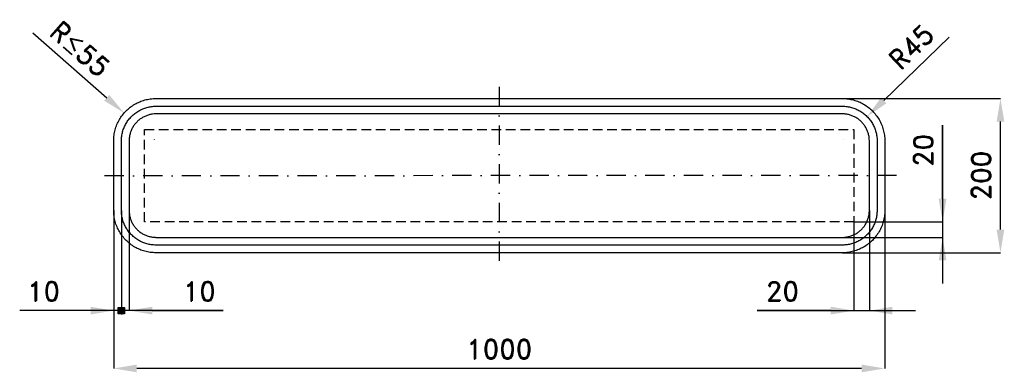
# Model space of a CAD drawing. Header units: millimetres. Extents: x -122 to 1155, y -155 to 302.
import ezdxf

# ---------------------------------------------------------------- set-up
doc = ezdxf.new("R2010")
doc.units = ezdxf.units.MM
doc.header["$LTSCALE"] = 5
doc.linetypes.add('ČERCHOVANÁX2', pattern=[2, 1, -0.5, 0, -0.5])
doc.linetypes.add('ČÁRKOVANÁX2', pattern=[1.5, 1, -0.5])
doc.layers.add('Kóty', color=2, linetype='Continuous')
doc.layers.add('Značka', color=7, linetype='Continuous')
doc.styles.get("Standard").update_dxf_attribs({"font": 'romand.shx', "height": 25})
doc.dimstyles.get("Standard").update_dxf_attribs({"dimtxt": 25, "dimasz": 30, "dimexe": 0.18, "dimexo": 0.0625, "dimgap": 12.5, "dimtad": 1, "dimdec": 0, "dimzin": 0, "dimdsep": 46, "dimtxsty": 'Standard', "dimcen": 0.09, "dimadec": 0, "dimazin": 0, "dimtfac": 1, "dimtdec": 0, "dimtofl": 0, "dimtmove": 0, "dimatfit": 3, "dimfxl": 1, "dimtolj": 1, "dimtzin": 0, "dimarcsym": 0})

# ---------------------------------------------------------------- blocks, each defined once
blk = doc.blocks.new('*D0')
at = {"layer": 'Defpoints', "color": 0, "transparency": 16777216}
for p in [(0, 55), (1000, 55), (0, -150)]:
    blk.add_point(p, dxfattribs=at)
at = {"layer": 'Kóty', "color": 0, "lineweight": -2, "transparency": 16777216}
for p, q in [((0, 54.9), (0, -150.2)), ((1000, 54.9), (1000, -150.2)), ((970, -150), (30, -150))]:
    blk.add_line(p, q, dxfattribs=at)
at = {"layer": 'Kóty', "color": 0, "transparency": 16777216}
for points in [[(30, -145), (30, -155), (0, -150)], [(970, -145), (970, -155), (1000, -150)]]:
    blk.add_solid(points, dxfattribs=at)
at = {"layer": 'Kóty', "color": 0, "transparency": 16777216, "insert": (500, -125), "char_height": 25, "attachment_point": 5}
blk.add_mtext('\\A1;1000', dxfattribs=at)
blk = doc.blocks.new('*D1')
at = {"layer": 'Defpoints', "color": 0, "transparency": 16777216}
for p in [(945, 200), (1150, 200), (945, 0)]:
    blk.add_point(p, dxfattribs=at)
at = {"layer": 'Kóty', "color": 0, "lineweight": -2, "transparency": 16777216}
for p, q in [((945.1, 200), (1150.2, 200)), ((1150, 30), (1150, 170)), ((945.1, 0), (1150.2, 0))]:
    blk.add_line(p, q, dxfattribs=at)
at = {"layer": 'Kóty', "color": 0, "transparency": 16777216}
for points in [[(1145, 170), (1155, 170), (1150, 200)], [(1145, 30), (1155, 30), (1150, 0)]]:
    blk.add_solid(points, dxfattribs=at)
at = {"layer": 'Kóty', "color": 0, "transparency": 16777216, "insert": (1125, 100), "char_height": 25, "attachment_point": 5, "rotation": 90}
blk.add_mtext('\\A1;200', dxfattribs=at)
blk = doc.blocks.new('*D2')
at = {"layer": 'Defpoints', "color": 0, "transparency": 16777216}
for p in [(977.1, 176.6), (946.4, 146.7)]:
    blk.add_point(p, dxfattribs=at)
at = {"layer": 'Kóty', "color": 0, "lineweight": -2, "transparency": 16777216}
for p, q in [((1083.4, 279.7), (998.6, 197.4)), ((946.3, 146.7), (946.5, 146.7)), ((946.4, 146.7), (946.4, 146.8))]:
    blk.add_line(p, q, dxfattribs=at)
blk.add_arc((946.4, 146.7), 42.8, 43.9014, 44.5597, dxfattribs=at)
at = {"layer": 'Kóty', "color": 0, "transparency": 16777216}
blk.add_solid([(995.1, 201), (1002.1, 193.9), (977.1, 176.6)], dxfattribs=at)
at = {"layer": 'Kóty', "color": 0, "transparency": 16777216, "insert": (1034.3, 267), "char_height": 25, "attachment_point": 5, "rotation": 44.1424}
blk.add_mtext('\\A1;R45', dxfattribs=at)

msp = doc.modelspace()

# ---------------------------------------------------------------- hatches: boundary and pattern name
at = {"layer": 'Kóty'}
h = msp.add_hatch(color=256, dxfattribs=at)
h.dxf.hatch_style = 1
h.paths.add_polyline_path([(5.8, -70.8), (14.2, -70.8), (14.2, -79.2), (5.8, -79.2)])

# ---------------------------------------------------------------- linework, layer by layer
for p, q in [((-105, 285.2), (-9, 201)), ((1075, 165.5), (1075, -40)), ((1075, 70), (1075, 165.5)), ((52.8, 146.7), (53, 146.7)), ((52.9, 146.6), (52.9, 146.8)), ((0, 54.9), (0, -75.2)), ((10, 54.9), (10, -80.2)), ((10, 54.9), (10, -80.2)), ((10, 54.9), (10, -80.2)), ((10, 54.9), (10, -80.2)), ((20, 54.9), (20, -75.2)), ((980, 54.9), (980, -75.2)), ((960, 39.9), (960, -75.2)), ((960.1, 40), (1075.2, 40)), ((945.1, 20), (1075.2, 20)), ((141.9, -75), (-121.9, -75)), ((50, -75), (141.9, -75)), ((834.5, -75), (1040, -75)), ((930, -75), (834.5, -75))]:
    msp.add_line(p, q, dxfattribs=at)
msp.add_lwpolyline([(5.8, -70.8), (14.2, -70.8), (14.2, -79.2), (5.8, -79.2)], close=True, dxfattribs=at)
for points in [[(-5.7, 204.7), (-12.3, 197.2), (13.5, 181.2)], [(1070, 70), (1080, 70), (1075, 40)], [(1070, -10), (1080, -10), (1075, 20)], [(-30, -70), (-30, -80), (0, -75)], [(50, -70), (50, -80), (20, -75)], [(930, -70), (930, -80), (960, -75)], [(1010, -70), (1010, -80), (980, -75)]]:
    msp.add_solid(points, dxfattribs=at)
at = {"layer": 'Značka', "color": 6, "linetype": 'ČERCHOVANÁX2', "lineweight": 25, "ltscale": 5}
for p, q in [((500, 215), (500, -15)), ((1015, 100.2), (-15, 99.8))]:
    msp.add_line(p, q, dxfattribs=at)
at = {"layer": 'Značka', "color": 5}
for points in [[(55, 0), (54.8, 0), (54.6, 0, -0.03218), (47.5, 0.5, -0.035443), (40.5, 1.9, -0.036267), (33.7, 4.2, -0.03442), (27.4, 7.4, -0.033722), (21.4, 11.4, -0.034085), (16.1, 16.1, -0.034209), (11.4, 21.4, -0.034229), (7.4, 27.4, -0.034044), (4.3, 33.7, -0.033412), (1.9, 40.5, -0.034127), (0.5, 47.5, -0.036745), (0, 54.6), (0, 54.8), (0, 55), (0, 145), (0, 145.2), (0, 145.4, -0.03218), (0.5, 152.5, -0.035444), (1.9, 159.5, -0.036267), (4.2, 166.3, -0.03442), (7.4, 172.6, -0.03372), (11.4, 178.6, -0.034084), (16.1, 183.9, -0.034209), (21.4, 188.6, -0.034228), (27.4, 192.6, -0.034046), (33.7, 195.7, -0.033412), (40.5, 198.1, -0.034129), (47.5, 199.5, -0.036745), (54.6, 200), (54.8, 200), (55, 200), (945, 200), (945.2, 200), (945.4, 200, -0.032179), (952.5, 199.5, -0.035444), (959.5, 198.1, -0.036264), (966.3, 195.8, -0.034421), (972.6, 192.6, -0.033716), (978.6, 188.6, -0.034089), (983.9, 183.9, -0.034213), (988.6, 178.6, -0.034228), (992.6, 172.6, -0.034041), (995.8, 166.3, -0.033413), (998.1, 159.5, -0.034125), (999.5, 152.5, -0.036743), (1000, 145.4), (1000, 145.2), (1000, 145), (1000, 55), (1000, 54.8), (1000, 54.6, -0.032188), (999.5, 47.5, -0.035446), (998.1, 40.5, -0.036274), (995.8, 33.7, -0.034416), (992.6, 27.4, -0.033728), (988.6, 21.4, -0.034092), (983.9, 16.1, -0.034208), (978.6, 11.4, -0.03423), (972.6, 7.4, -0.034041), (966.3, 4.3, -0.033411), (959.5, 1.9, -0.034128), (952.5, 0.5, -0.036745), (945.4, 0), (945.2, 0), (945, 0), (55, 0)], [(55, 10), (54.8, 10), (54.6, 10, -0.03218), (48.8, 10.4, -0.035443), (43.1, 11.6, -0.036267), (37.6, 13.5, -0.034421), (32.4, 16.1, -0.033721), (27.5, 19.3, -0.034084), (23.2, 23.2, -0.034209), (19.3, 27.5, -0.034229), (16.1, 32.4, -0.034045), (13.5, 37.6, -0.033412), (11.6, 43.1, -0.034127), (10.4, 48.8, -0.036745), (10, 54.6), (10, 54.8), (10, 55), (10, 145), (10, 145.2), (10, 145.4, -0.03218), (10.4, 151.2, -0.035443), (11.6, 156.9, -0.036266), (13.5, 162.4, -0.034421), (16.1, 167.6, -0.03372), (19.3, 172.5, -0.034083), (23.2, 176.8, -0.034208), (27.5, 180.7, -0.034229), (32.4, 183.9, -0.034045), (37.6, 186.5, -0.033411), (43.1, 188.4, -0.034124), (48.8, 189.6, -0.036746), (54.6, 190), (54.8, 190), (55, 190), (945, 190), (945.2, 190), (945.4, 190, -0.032178), (951.2, 189.6, -0.035443), (956.9, 188.4, -0.036268), (962.4, 186.5, -0.034415), (967.6, 183.9, -0.033728), (972.5, 180.7, -0.034085), (976.8, 176.8, -0.034201), (980.7, 172.5, -0.034235), (983.9, 167.6, -0.034054), (986.5, 162.4, -0.033412), (988.4, 156.9, -0.034123), (989.6, 151.2, -0.036738), (990, 145.4), (990, 145.2), (990, 145), (990, 55), (990, 54.8), (990, 54.6, -0.03219), (989.6, 48.8, -0.035437), (988.4, 43.1, -0.036252), (986.5, 37.6, -0.034415), (983.9, 32.4, -0.033727), (980.7, 27.5, -0.034079), (976.8, 23.2, -0.034202), (972.5, 19.3, -0.034229), (967.6, 16.1, -0.034048), (962.4, 13.5, -0.033409), (956.9, 11.6, -0.034128), (951.2, 10.4, -0.036744), (945.4, 10), (945.2, 10), (945, 10), (55, 10)], [(55, 20), (945, 20), (945.1, 20), (945.3, 20, 0.032181), (949.8, 20.3, 0.035447), (954.2, 21.2, 0.036264), (958.5, 22.7, 0.034416), (962.6, 24.7, 0.033723), (966.4, 27.3, 0.034089), (969.7, 30.3, 0.034217), (972.8, 33.6, 0.034242), (975.3, 37.4, 0.034038), (977.3, 41.5, 0.033422), (978.8, 45.8, 0.034123), (979.7, 50.2, 0.036758), (980, 54.7), (980, 54.9), (980, 55), (980, 145), (980, 145.1), (980, 145.3, 0.032192), (979.7, 149.8, 0.035448), (978.8, 154.2, 0.036256), (977.3, 158.5, 0.034422), (975.3, 162.6, 0.033725), (972.8, 166.4, 0.034091), (969.7, 169.7, 0.034223), (966.4, 172.8, 0.034238), (962.6, 175.3, 0.034046), (958.5, 177.3, 0.033417), (954.2, 178.8, 0.034128), (949.8, 179.7, 0.036747), (945.3, 180), (945.1, 180), (945, 180), (55, 180), (54.9, 180), (54.7, 180, 0.032179), (50.2, 179.7, 0.035442), (45.8, 178.8, 0.036266), (41.5, 177.3, 0.034421), (37.4, 175.3, 0.033723), (33.6, 172.8, 0.034086), (30.3, 169.7, 0.034208), (27.2, 166.4, 0.03423), (24.7, 162.6, 0.034045), (22.7, 158.5, 0.033413), (21.2, 154.2, 0.034127), (20.3, 149.8, 0.036745), (20, 145.3), (20, 145.1), (20, 145), (20, 55), (20, 54.9), (20, 54.7, 0.03218), (20.3, 50.2, 0.035443), (21.2, 45.8, 0.036267), (22.7, 41.5, 0.034421), (24.7, 37.4, 0.033721), (27.3, 33.6, 0.034084), (30.3, 30.3, 0.034208), (33.6, 27.2, 0.034229), (37.4, 24.7, 0.034044), (41.5, 22.7, 0.033412), (45.8, 21.2, 0.034127), (50.2, 20.3, 0.036745), (54.7, 20), (54.9, 20), (55, 20)]]:
    msp.add_lwpolyline(points, format="xyb", dxfattribs=at)
at = {"layer": 'Značka', "color": 7, "linetype": 'ČÁRKOVANÁX2', "ltscale": 2.5}
msp.add_lwpolyline([(40, 40), (40, 160), (960, 160), (960, 40), (40, 40)], dxfattribs=at)

# ---------------------------------------------------------------- texts
at = {"layer": 'Kóty', "char_height": 25, "attachment_point": 5}
for s, insert, rotation in [('\\A1;R{\\A0;≤}55', (-43.7, 264.2), 318.7333), ('\\A1;20', (1050, 132.7), 90)]:
    msp.add_mtext(s, dxfattribs=dict(at, insert=insert, rotation=rotation))
for s, insert in [('\\A1;10', (-91, -50)), ('\\A1;10', (111, -50)), ('\\A1;20', (867.3, -50))]:
    msp.add_mtext(s, dxfattribs=dict(at, insert=insert))

# ---------------------------------------------------------------- dimensions: what is measured, and where the dimension line sits
at = {"layer": 'Kóty'}
dim = msp.add_radius_dim(center=(946.4, 146.7), mpoint=(977.1, 176.6), text='R45', dimstyle='Standard', dxfattribs=at)
dim.commit()
dim.dimension.update_dxf_attribs({"geometry": '*D2', "text_midpoint": (1051.7, 249)})
dim = msp.add_linear_dim(base=(1150, 200), p1=(945, 0), p2=(945, 200), angle=90, dimstyle='Standard', dxfattribs=at)
dim.commit()
dim.dimension.update_dxf_attribs({"geometry": '*D1', "text_midpoint": (1125, 100)})
dim = msp.add_linear_dim(base=(0, -150), p1=(1000, 55), p2=(0, 55), dimstyle='Standard', dxfattribs=at)
dim.commit()
dim.dimension.update_dxf_attribs({"geometry": '*D0', "text_midpoint": (500, -125)})

doc.saveas('drawing.dxf')
